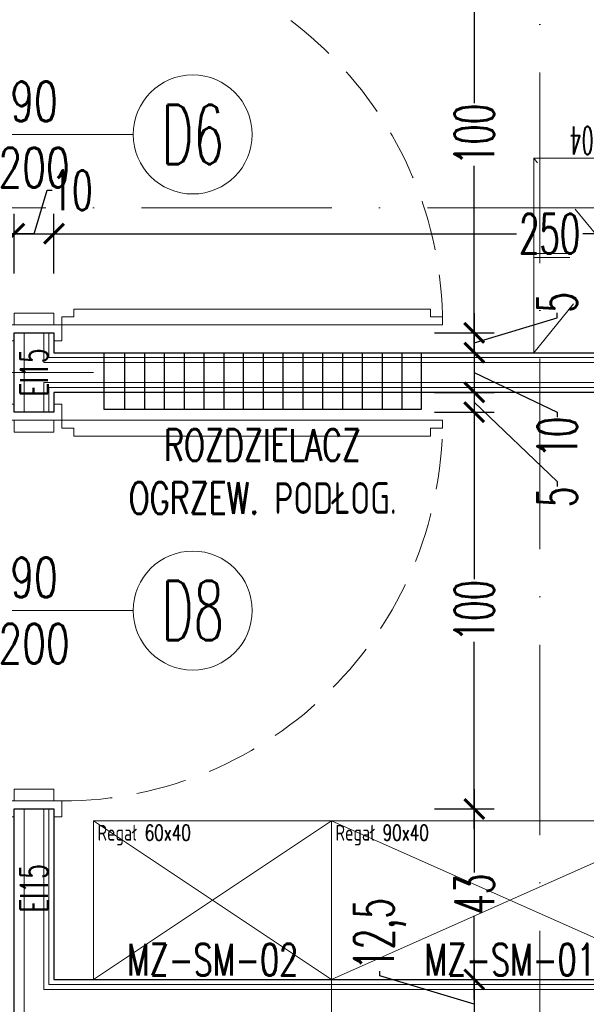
# Model space of a CAD drawing. Header units: millimetres. Extents: x -2074 to 12588, y -3630 to 101167.
# Tile 136 of 256: x 2559 to 2701, y 1516 to 1764. Entities that reach past the tile are written whole.
import ezdxf
from ezdxf.enums import TextEntityAlignment as Align

# ---------------------------------------------------------------- set-up
doc = ezdxf.new("R2010")
doc.units = ezdxf.units.MM
for name, pattern in [('ACAD_ISO10W100', [18, 12, -3, 0, -3]), ('DASHED', [19.05, 12.7, -6.35]), ('HIDDEN2', [6.175, 3.175, -3])]:
    doc.linetypes.add(name, pattern=pattern)
for name, color, linetype, lineweight in [('MultiEnergy_rozdzielacze', 8, 'Continuous', 25), ('SelinAr_BUD_drzwi okna', 7, 'Continuous', 18), ('SelinAr_BUD_drzwi okna znaczniki', 7, 'Continuous', 18), ('SelinAr_BUD_opisy ścian', 7, 'Continuous', 20), ('SelinAr_BUD_osie', 8, 'ACAD_ISO10W100', 18), ('SelinAr_BUD_wymiary', 7, 'Continuous', 18), ('SelinAr_BUD_ściany', 7, 'Continuous', 25), ('SelinAr_BUD_ściany struktura', 8, 'Continuous', 9), ('SelinAr_WYP_meble', 8, 'Continuous', 18), ('SelinAr_WYP_ppoż', 1, 'Continuous', 25)]:
    doc.layers.add(name, color=color, linetype=linetype, lineweight=lineweight)
doc.styles.add('JACEK_07', font='SIMPLEX.SHX', dxfattribs={"width": 0.7})
doc.styles.add('style1', font='romans.shx', dxfattribs={"width": 0.6})
doc.dimstyles.new('ISO-25 Ania', dxfattribs={"dimtxt": 10, "dimasz": 5, "dimexe": 5, "dimexo": 0.625, "dimtad": 0, "dimrnd": 0.01, "dimtxsty": 'style1', "dimblk": 'ARCHTICK', "dimcen": 5, "dimdle": 5, "dimadec": 0, "dimazin": 0, "dimtfac": 1, "dimtmove": 0, "dimatfit": 3, "dimldrblk": 'ARCHTICK', "dimfxl": 0, "dimarcsym": 0})

# ---------------------------------------------------------------- blocks, each defined once
blk = doc.blocks.new('fdfsdfeqweqwe')
at = {"layer": 'SelinAr_BUD_drzwi okna znaczniki', "ltscale": 0.2}
blk.add_circle((10544.64, 109215.02), 15, dxfattribs=at)
at = {"layer": 'SelinAr_BUD_drzwi okna znaczniki', "ltscale": 0.2, "style": 'style1', "width": 0.6}
blk.add_text('D6', height=15, dxfattribs=at).set_placement((10544.64, 109215.02), align=Align.MIDDLE_CENTER)
blk = doc.blocks.new('werwqrewrqw')
at = {"layer": 'SelinAr_BUD_drzwi okna znaczniki', "ltscale": 0.2}
blk.add_circle((10706.45, 109370.08), 15, dxfattribs=at)
at = {"layer": 'SelinAr_BUD_drzwi okna znaczniki', "ltscale": 0.2, "style": 'style1', "width": 0.6}
blk.add_text('D8', height=15, dxfattribs=at).set_placement((10706.45, 109370.08), align=Align.MIDDLE_CENTER)
blk = doc.blocks.new('*U619')
at = {"ltscale": 4}
blk.add_line((0, 50), (0, -2060), dxfattribs=at)
blk = doc.blocks.new('*U445')
for p, q in [((0, 0), (60, -40)), ((60, 0), (0, -40))]:
    blk.add_line(p, q)
at = {"flags": 128}
blk.add_lwpolyline([(0, 0), (60, 0), (60, -40), (0, -40)], close=True, dxfattribs=at)
at = {"style": 'JACEK_07'}
for s, insert, char_height, width, attachment_point in [('Regał 60x40', (1, -1), 4, 41.1867, 1), ('MZ-SM-02', (30, -39), 8, 60, 8)]:
    blk.add_mtext(s, dxfattribs=dict(at, insert=insert, char_height=char_height, width=width, attachment_point=attachment_point))
blk = doc.blocks.new('*U383')
for p, q in [((0, 0), (90, -40)), ((90, 0), (0, -40)), ((180, 0), (90, -40)), ((90, 0), (180, -40))]:
    blk.add_line(p, q)
at = {"flags": 128}
for points in [[(0, 0), (90, 0), (90, -40), (0, -40)], [(90, 0), (180, 0), (180, -40), (90, -40)]]:
    blk.add_lwpolyline(points, close=True, dxfattribs=at)
at = {"style": 'JACEK_07'}
for s, insert, char_height, width, attachment_point in [('Regał 90x40', (1, -1), 4, 41.1867, 1), ('Regał 90x40', (91, -1), 4, 41.1867, 1), ('MZ-SM-01', (45, -39), 8, 90, 8), ('MZ-SM-01', (135, -39), 8, 90, 8)]:
    blk.add_mtext(s, dxfattribs=dict(at, insert=insert, char_height=char_height, width=width, attachment_point=attachment_point))
blk = doc.blocks.new('*U625')
at = {"ltscale": 4}
blk.add_line((-50, 0), (1785.4, 0), dxfattribs=at)
blk = doc.blocks.new('*U431')
blk.add_lwpolyline([(96, 7), (96, 10), (94, 10), (94, 100), (96, 100), (96, 103), (98, 103), (98, 7)], close=True)
for points in [[(-2, -5), (0, -5), (0, 5), (-2, 5), (-2, 7), (2, 7), (2, 5), (2, -7), (-2, -7), (-2, -5)], [(2, 5), (5, 5), (5, -5), (2, -5)], [(98, 5), (95, 5), (95, -5), (98, -5)], [(102, -5), (100, -5), (100, 5), (102, 5), (102, 7), (98, 7), (98, 5), (98, -7), (102, -7), (102, -5)]]:
    blk.add_lwpolyline(points)
at = {"linetype": 'DASHED'}
blk.add_arc((98, 7), 96, 90, 180, dxfattribs=at)
at = {"layer": 'SelinAr_BUD_drzwi okna znaczniki'}
blk.add_lwpolyline([(50, 25), (50, -25)], dxfattribs=at)
at = {"layer": 'SelinAr_BUD_drzwi okna znaczniki', "insert": (50, 0), "char_height": 10, "width": 10, "attachment_point": 5, "rotation": 90, "style": 'JACEK_07'}
blk.add_mtext('90\\P200', dxfattribs=at)
blk = doc.blocks.new('*U446')
blk.add_lwpolyline([(4, 7), (4, 10), (6, 10), (6, 100), (4, 100), (4, 103), (2, 103), (2, 7)], close=True)
for points in [[(-2, -5), (0, -5), (0, 5), (-2, 5), (-2, 7), (2, 7), (2, 5), (2, -7), (-2, -7), (-2, -5)], [(2, 5), (5, 5), (5, -5), (2, -5)], [(98, 5), (95, 5), (95, -5), (98, -5)], [(102, -5), (100, -5), (100, 5), (102, 5), (102, 7), (98, 7), (98, 5), (98, -7), (102, -7), (102, -5)]]:
    blk.add_lwpolyline(points)
at = {"linetype": 'DASHED'}
blk.add_arc((2, 7), 96, 360, 90, dxfattribs=at)
at = {"layer": 'SelinAr_BUD_drzwi okna znaczniki'}
blk.add_lwpolyline([(50, 25), (50, -25)], dxfattribs=at)
at = {"layer": 'SelinAr_BUD_drzwi okna znaczniki', "insert": (50, 0), "char_height": 10, "width": 10, "attachment_point": 5, "rotation": 90, "style": 'JACEK_07'}
blk.add_mtext('90\\P200', dxfattribs=at)
blk = doc.blocks.new('*U430')
at = {"color": 252, "linetype": 'HIDDEN2', "lineweight": 0, "ltscale": 5}
for p, q in [((128.49, 0), (88.49, -49)), ((88.49, 0), (128.49, -49)), ((128.49, 0), (168.49, -49)), ((168.49, 0), (128.49, -49)), ((108.49, -0.5), (108.49, -48.5)), ((148.49, -0.5), (148.49, -48.5)), ((88.49, -24), (128.49, -24)), ((128.49, -24), (168.49, -24)), ((88.49, -25), (128.49, -25)), ((128.49, -25), (168.49, -25))]:
    blk.add_line(p, q, dxfattribs=at)
at = {"linetype": 'Continuous', "lineweight": 0, "flags": 128}
for points in [[(128.49, -49), (128.49, 0), (88.49, 0), (88.49, -49)], [(168.49, -49), (168.49, 0), (128.49, 0), (128.49, -49)]]:
    blk.add_lwpolyline(points, close=True, dxfattribs=at)
at = {"width": 40, "attachment_point": 1, "style": 'JACEK_07'}
for s, insert, char_height in [('{\\fArial|b0|i0|c238|p34;L}', (90.49, -2), 10), ('{\\fArial|b0|i0|c238|p34;L}', (130.49, -2), 10), ('{\\W0.88158; \\W0.5;MZ-SU-04}', (88.49, -50), 7), ('{\\W0.88158; \\W0.5;MZ-SU-04}', (128.49, -50), 7)]:
    blk.add_mtext(s, dxfattribs=dict(at, insert=insert, char_height=char_height))
blk = doc.blocks.new('_ArchTick')
at = {"color": 0, "linetype": 'ByBlock', "const_width": 0.15}
blk.add_lwpolyline([(-0.5, -0.5), (0.5, 0.5)], dxfattribs=at)
blk = doc.blocks.new('*D752')
at = {"layer": 'Defpoints', "color": 0}
for p in [(2542.16, 1547.24), (2542.16, 1432.24), (2552.16, 1357.24)]:
    blk.add_point(p, dxfattribs=at)
at = {"layer": 'SelinAr_BUD_wymiary', "color": 0, "lineweight": -2}
for p, q in [((2542.16, 1442.24), (2542.16, 1427.24)), ((2552.16, 1422.24), (2552.16, 1437.24)), ((2557.16, 1432.24), (2537.16, 1432.24)), ((2547.16, 1432.24), (2550.44, 1421.3)), ((2550.44, 1421.3), (2551.69, 1421.3))]:
    blk.add_line(p, q, dxfattribs=at)
at = {"layer": 'SelinAr_BUD_wymiary', "color": 0, "lineweight": -2, "xscale": 5, "yscale": 5, "zscale": 5, "rotation": 180}
blk.add_blockref('_ArchTick', (2542.16, 1432.24), dxfattribs=at)
at = {"layer": 'SelinAr_BUD_wymiary', "color": 0, "lineweight": -2, "xscale": 5, "yscale": 5, "zscale": 5}
blk.add_blockref('_ArchTick', (2552.16, 1432.24), dxfattribs=at)
at = {"layer": 'SelinAr_BUD_wymiary', "color": 0, "insert": (2556.74, 1421.3), "char_height": 10, "attachment_point": 5, "style": 'style1'}
blk.add_mtext('10', dxfattribs=at)
blk = doc.blocks.new('*D780')
at = {"layer": 'Defpoints', "color": 0}
for p in [(2497.16, 1790.24), (2557.16, 1710.24), (2557.16, 1685.24)]:
    blk.add_point(p, dxfattribs=at)
at = {"layer": 'SelinAr_BUD_wymiary', "color": 0, "lineweight": -2}
for p, q in [((2497.16, 1720.24), (2497.16, 1705.24)), ((2557.16, 1700.24), (2557.16, 1715.24)), ((2492.16, 1710.24), (2521.82, 1710.24)), ((2562.16, 1710.24), (2532.5, 1710.24))]:
    blk.add_line(p, q, dxfattribs=at)
at = {"layer": 'SelinAr_BUD_wymiary', "color": 0, "lineweight": -2, "xscale": 5, "yscale": 5, "zscale": 5, "rotation": 180}
blk.add_blockref('_ArchTick', (2497.16, 1710.24), dxfattribs=at)
at = {"layer": 'SelinAr_BUD_wymiary', "color": 0, "lineweight": -2, "xscale": 5, "yscale": 5, "zscale": 5}
blk.add_blockref('_ArchTick', (2557.16, 1710.24), dxfattribs=at)
at = {"layer": 'SelinAr_BUD_wymiary', "color": 0, "insert": (2527.16, 1710.24), "char_height": 10, "attachment_point": 5, "style": 'style1'}
blk.add_mtext('60', dxfattribs=at)
blk = doc.blocks.new('*D781')
at = {"layer": 'Defpoints', "color": 0}
for p in [(2567.16, 1710.24), (2557.16, 1685.24), (2567.16, 1685.24)]:
    blk.add_point(p, dxfattribs=at)
at = {"layer": 'SelinAr_BUD_wymiary', "color": 0, "lineweight": -2}
for p, q in [((2562.16, 1710.24), (2565.44, 1721.18)), ((2565.44, 1721.18), (2566.69, 1721.18)), ((2557.16, 1700.24), (2557.16, 1715.24)), ((2567.16, 1700.24), (2567.16, 1715.24)), ((2552.16, 1710.24), (2572.16, 1710.24))]:
    blk.add_line(p, q, dxfattribs=at)
at = {"layer": 'SelinAr_BUD_wymiary', "color": 0, "lineweight": -2, "xscale": 5, "yscale": 5, "zscale": 5, "rotation": 180}
blk.add_blockref('_ArchTick', (2557.16, 1710.24), dxfattribs=at)
at = {"layer": 'SelinAr_BUD_wymiary', "color": 0, "lineweight": -2, "xscale": 5, "yscale": 5, "zscale": 5}
blk.add_blockref('_ArchTick', (2567.16, 1710.24), dxfattribs=at)
at = {"layer": 'SelinAr_BUD_wymiary', "color": 0, "insert": (2571.74, 1721.18), "char_height": 10, "attachment_point": 5, "style": 'style1'}
blk.add_mtext('10', dxfattribs=at)
blk = doc.blocks.new('*D782')
at = {"layer": 'Defpoints', "color": 0}
for p in [(2817.16, 1710.24), (2567.16, 1685.24), (2817.16, 1680.24)]:
    blk.add_point(p, dxfattribs=at)
at = {"layer": 'SelinAr_BUD_wymiary', "color": 0, "lineweight": -2}
for p, q in [((2567.16, 1700.24), (2567.16, 1715.24)), ((2817.16, 1700.24), (2817.16, 1715.24)), ((2562.16, 1710.24), (2683.82, 1710.24)), ((2822.16, 1710.24), (2700.5, 1710.24))]:
    blk.add_line(p, q, dxfattribs=at)
at = {"layer": 'SelinAr_BUD_wymiary', "color": 0, "lineweight": -2, "xscale": 5, "yscale": 5, "zscale": 5, "rotation": 180}
blk.add_blockref('_ArchTick', (2567.16, 1710.24), dxfattribs=at)
at = {"layer": 'SelinAr_BUD_wymiary', "color": 0, "lineweight": -2, "xscale": 5, "yscale": 5, "zscale": 5}
blk.add_blockref('_ArchTick', (2817.16, 1710.24), dxfattribs=at)
at = {"layer": 'SelinAr_BUD_wymiary', "color": 0, "insert": (2692.16, 1710.24), "char_height": 10, "attachment_point": 5, "style": 'style1'}
blk.add_mtext('250', dxfattribs=at)
blk = doc.blocks.new('*D797')
at = {"layer": 'Defpoints', "color": 0}
for p in [(2567.16, 1785.24), (2567.16, 1685.24), (2673.16, 1685.24)]:
    blk.add_point(p, dxfattribs=at)
at = {"layer": 'SelinAr_BUD_wymiary', "color": 0, "lineweight": -2}
for p, q in [((2673.16, 1790.24), (2673.16, 1743.15)), ((2663.16, 1785.24), (2678.16, 1785.24)), ((2673.16, 1680.24), (2673.16, 1727.33)), ((2663.16, 1685.24), (2678.16, 1685.24))]:
    blk.add_line(p, q, dxfattribs=at)
at = {"layer": 'SelinAr_BUD_wymiary', "color": 0, "lineweight": -2, "xscale": 5, "yscale": 5, "zscale": 5}
for p, rotation in [((2673.16, 1785.24), 90), ((2673.16, 1685.24), 270)]:
    blk.add_blockref('_ArchTick', p, dxfattribs=dict(at, rotation=rotation))
at = {"layer": 'SelinAr_BUD_wymiary', "color": 0, "insert": (2673.16, 1735.24), "char_height": 10, "attachment_point": 5, "rotation": 90, "style": 'style1'}
blk.add_mtext('100', dxfattribs=at)
blk = doc.blocks.new('*D798')
at = {"layer": 'Defpoints', "color": 0}
for p in [(2567.16, 1685.24), (2567.16, 1680.24), (2673.16, 1680.24)]:
    blk.add_point(p, dxfattribs=at)
at = {"layer": 'SelinAr_BUD_wymiary', "color": 0, "lineweight": -2}
for p, q in [((2673.16, 1690.24), (2673.16, 1675.24)), ((2694.09, 1689.02), (2694.09, 1690.27)), ((2673.16, 1682.74), (2694.09, 1689.02)), ((2663.16, 1685.24), (2678.16, 1685.24)), ((2663.16, 1680.24), (2678.16, 1680.24))]:
    blk.add_line(p, q, dxfattribs=at)
at = {"layer": 'SelinAr_BUD_wymiary', "color": 0, "lineweight": -2, "xscale": 5, "yscale": 5, "zscale": 5}
for p, rotation in [((2673.16, 1685.24), 90), ((2673.16, 1680.24), 270)]:
    blk.add_blockref('_ArchTick', p, dxfattribs=dict(at, rotation=rotation))
at = {"layer": 'SelinAr_BUD_wymiary', "color": 0, "insert": (2694.09, 1692.9), "char_height": 10, "attachment_point": 5, "rotation": 90, "style": 'style1'}
blk.add_mtext('5', dxfattribs=at)
blk = doc.blocks.new('*D799')
at = {"layer": 'Defpoints', "color": 0}
for p in [(2567.16, 1680.24), (2567.16, 1670.24), (2673.16, 1670.24)]:
    blk.add_point(p, dxfattribs=at)
at = {"layer": 'SelinAr_BUD_wymiary', "color": 0, "lineweight": -2}
for p, q in [((2673.16, 1685.24), (2673.16, 1665.24)), ((2663.16, 1680.24), (2678.16, 1680.24)), ((2673.16, 1675.24), (2694.09, 1665.27)), ((2663.16, 1670.24), (2678.16, 1670.24)), ((2694.09, 1665.27), (2694.09, 1664.02))]:
    blk.add_line(p, q, dxfattribs=at)
at = {"layer": 'SelinAr_BUD_wymiary', "color": 0, "lineweight": -2, "xscale": 5, "yscale": 5, "zscale": 5}
for p, rotation in [((2673.16, 1680.24), 90), ((2673.16, 1670.24), 270)]:
    blk.add_blockref('_ArchTick', p, dxfattribs=dict(at, rotation=rotation))
at = {"layer": 'SelinAr_BUD_wymiary', "color": 0, "insert": (2694.09, 1658.97), "char_height": 10, "attachment_point": 5, "rotation": 90, "style": 'style1'}
blk.add_mtext('10', dxfattribs=at)
blk = doc.blocks.new('*D800')
at = {"layer": 'Defpoints', "color": 0}
for p in [(2567.16, 1670.24), (2567.16, 1665.24), (2673.16, 1665.24)]:
    blk.add_point(p, dxfattribs=at)
at = {"layer": 'SelinAr_BUD_wymiary', "color": 0, "lineweight": -2}
for p, q in [((2673.16, 1675.24), (2673.16, 1660.24)), ((2663.16, 1670.24), (2678.16, 1670.24)), ((2673.16, 1667.74), (2694.09, 1647.77)), ((2663.16, 1665.24), (2678.16, 1665.24)), ((2694.09, 1647.77), (2694.09, 1646.52))]:
    blk.add_line(p, q, dxfattribs=at)
at = {"layer": 'SelinAr_BUD_wymiary', "color": 0, "lineweight": -2, "xscale": 5, "yscale": 5, "zscale": 5}
for p, rotation in [((2673.16, 1670.24), 90), ((2673.16, 1665.24), 270)]:
    blk.add_blockref('_ArchTick', p, dxfattribs=dict(at, rotation=rotation))
at = {"layer": 'SelinAr_BUD_wymiary', "color": 0, "insert": (2694.09, 1643.9), "char_height": 10, "attachment_point": 5, "rotation": 90, "style": 'style1'}
blk.add_mtext('5', dxfattribs=at)
blk = doc.blocks.new('*D801')
at = {"layer": 'Defpoints', "color": 0}
for p in [(2567.16, 1665.24), (2567.16, 1565.24), (2673.16, 1565.24)]:
    blk.add_point(p, dxfattribs=at)
at = {"layer": 'SelinAr_BUD_wymiary', "color": 0, "lineweight": -2}
for p, q in [((2673.16, 1670.24), (2673.16, 1623.15)), ((2663.16, 1665.24), (2678.16, 1665.24)), ((2673.16, 1560.24), (2673.16, 1607.33)), ((2663.16, 1565.24), (2678.16, 1565.24))]:
    blk.add_line(p, q, dxfattribs=at)
at = {"layer": 'SelinAr_BUD_wymiary', "color": 0, "lineweight": -2, "xscale": 5, "yscale": 5, "zscale": 5}
for p, rotation in [((2673.16, 1665.24), 90), ((2673.16, 1565.24), 270)]:
    blk.add_blockref('_ArchTick', p, dxfattribs=dict(at, rotation=rotation))
at = {"layer": 'SelinAr_BUD_wymiary', "color": 0, "insert": (2673.16, 1615.24), "char_height": 10, "attachment_point": 5, "rotation": 90, "style": 'style1'}
blk.add_mtext('100', dxfattribs=at)
blk = doc.blocks.new('*D802')
at = {"layer": 'Defpoints', "color": 0}
for p in [(2567.16, 1565.24), (2567.16, 1522.24), (2673.16, 1522.24)]:
    blk.add_point(p, dxfattribs=at)
at = {"layer": 'SelinAr_BUD_wymiary', "color": 0, "lineweight": -2}
for p, q in [((2673.16, 1570.24), (2673.16, 1549.22)), ((2663.16, 1565.24), (2678.16, 1565.24)), ((2673.16, 1517.24), (2673.16, 1538.26)), ((2663.16, 1522.24), (2678.16, 1522.24))]:
    blk.add_line(p, q, dxfattribs=at)
at = {"layer": 'SelinAr_BUD_wymiary', "color": 0, "lineweight": -2, "xscale": 5, "yscale": 5, "zscale": 5}
for p, rotation in [((2673.16, 1565.24), 90), ((2673.16, 1522.24), 270)]:
    blk.add_blockref('_ArchTick', p, dxfattribs=dict(at, rotation=rotation))
at = {"layer": 'SelinAr_BUD_wymiary', "color": 0, "insert": (2673.16, 1543.74), "char_height": 10, "attachment_point": 5, "rotation": 90, "style": 'style1'}
blk.add_mtext('43', dxfattribs=at)
blk = doc.blocks.new('*D803')
at = {"layer": 'Defpoints', "color": 0}
for p in [(2567.16, 1522.24), (2673.16, 1509.74), (2797.16, 1509.74)]:
    blk.add_point(p, dxfattribs=at)
at = {"layer": 'SelinAr_BUD_wymiary', "color": 0, "lineweight": -2}
for p, q in [((2673.16, 1527.24), (2673.16, 1504.74)), ((2649.36, 1523.13), (2649.36, 1524.38)), ((2673.16, 1515.99), (2649.36, 1523.13)), ((2663.16, 1522.24), (2678.16, 1522.24)), ((2683.16, 1509.74), (2668.16, 1509.74))]:
    blk.add_line(p, q, dxfattribs=at)
at = {"layer": 'SelinAr_BUD_wymiary', "color": 0, "lineweight": -2, "xscale": 5, "yscale": 5, "zscale": 5}
for p, rotation in [((2673.16, 1522.24), 90), ((2673.16, 1509.74), 270)]:
    blk.add_blockref('_ArchTick', p, dxfattribs=dict(at, rotation=rotation))
at = {"layer": 'SelinAr_BUD_wymiary', "color": 0, "insert": (2649.36, 1533.72), "char_height": 10, "attachment_point": 5, "rotation": 90, "style": 'style1'}
blk.add_mtext('12,5', dxfattribs=at)
blk = doc.blocks.new('*D813')
at = {"layer": 'Defpoints', "color": 0}
for p in [(2567.16, 1785.24), (2472.16, 1685.24), (2557.16, 1685.24)]:
    blk.add_point(p, dxfattribs=at)
at = {"layer": 'SelinAr_BUD_wymiary', "color": 0, "lineweight": -2}
for p, q in [((2472.16, 1790.24), (2472.16, 1743.15)), ((2482.16, 1785.24), (2467.16, 1785.24)), ((2472.16, 1680.24), (2472.16, 1727.33)), ((2482.16, 1685.24), (2467.16, 1685.24))]:
    blk.add_line(p, q, dxfattribs=at)
at = {"layer": 'SelinAr_BUD_wymiary', "color": 0, "lineweight": -2, "xscale": 5, "yscale": 5, "zscale": 5}
for p, rotation in [((2472.16, 1785.24), 90), ((2472.16, 1685.24), 270)]:
    blk.add_blockref('_ArchTick', p, dxfattribs=dict(at, rotation=rotation))
at = {"layer": 'SelinAr_BUD_wymiary', "color": 0, "insert": (2472.16, 1735.24), "char_height": 10, "attachment_point": 5, "rotation": 90, "style": 'style1'}
blk.add_mtext('100', dxfattribs=at)

msp = doc.modelspace()

# ---------------------------------------------------------------- linework, layer by layer
at = {"layer": 'MultiEnergy_rozdzielacze'}
msp.add_lwpolyline([(2579.798, 1680.241), (2659.798, 1680.241), (2659.798, 1665.941), (2579.798, 1665.941)], close=True, dxfattribs=at)
for points in [[(2584.989, 1680.241), (2584.989, 1665.941)], [(2589.989, 1680.241), (2589.989, 1665.941)], [(2594.989, 1680.241), (2594.989, 1665.941)], [(2599.989, 1680.241), (2599.989, 1665.941)], [(2604.989, 1680.241), (2604.989, 1665.941)], [(2609.989, 1680.241), (2609.989, 1665.941)], [(2614.894, 1680.241), (2614.894, 1665.941)], [(2619.894, 1680.241), (2619.894, 1665.941)], [(2624.894, 1680.241), (2624.894, 1665.941)], [(2629.894, 1680.241), (2629.894, 1665.941)], [(2634.894, 1680.241), (2634.894, 1665.941)], [(2639.894, 1680.241), (2639.894, 1665.941)], [(2644.894, 1680.241), (2644.894, 1665.941)], [(2649.894, 1680.241), (2649.894, 1665.941)], [(2654.894, 1680.241), (2654.894, 1665.941)]]:
    msp.add_lwpolyline(points, dxfattribs=at)
at = {"layer": 'SelinAr_BUD_opisy ścian'}
for points in [[(2577.157, 1675.241), (2567.157, 1675.241), (2557.157, 1675.241), (2547.157, 1675.241)], [(2637.157, 1532.241), (2637.157, 1522.241), (2637.157, 1509.741), (2637.157, 1499.741)]]:
    msp.add_lwpolyline(points, dxfattribs=at)
at = {"layer": 'SelinAr_BUD_ściany'}
msp.add_lwpolyline([(2202.157, 1357.241), (2557.157, 1357.241), (2557.157, 1565.241), (2567.157, 1565.241), (2567.157, 1522.241), (2817.157, 1522.241), (2817.157, 1670.241), (2567.157, 1670.241), (2567.157, 1665.241), (2557.157, 1665.241), (2557.157, 1685.241), (2567.157, 1685.241), (2567.157, 1680.241), (2817.157, 1680.241), (2817.157, 1860.241)], dxfattribs=at)
at = {"layer": 'SelinAr_BUD_ściany struktura'}
for points in [[(2564.657, 1685.241), (2564.657, 1677.741), (2819.657, 1677.741), (2819.657, 1860.241)], [(2818.407, 1860.241), (2818.407, 1678.991), (2565.907, 1678.991), (2565.907, 1685.241)], [(2559.657, 1665.241), (2559.657, 1685.241)], [(2564.657, 1565.241), (2564.657, 1519.741), (2819.657, 1519.741), (2819.657, 1672.741), (2564.657, 1672.741), (2564.657, 1665.241)], [(2565.907, 1565.241), (2565.907, 1520.991), (2818.407, 1520.991), (2818.407, 1671.491), (2565.907, 1671.491), (2565.907, 1665.241)], [(2559.657, 1565.241), (2559.657, 1354.741), (2199.657, 1354.741), (2199.657, 1614.741), (2194.657, 1614.741), (2194.657, 1454.741), (2114.657, 1454.741), (2114.657, 1449.741), (2194.657, 1449.741), (2194.657, 1354.741), (2103.157, 1354.741)]]:
    msp.add_lwpolyline(points, dxfattribs=at)

# ---------------------------------------------------------------- block references
at = {"layer": 'SelinAr_BUD_drzwi okna', "linetype": 'Continuous', "lineweight": 18, "rotation": 269.9999999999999}
for name, p in [('*U431', (2562.157, 1785.241)), ('*U446', (2562.157, 1665.241))]:
    msp.add_blockref(name, p, dxfattribs=at)
at = {"layer": 'SelinAr_BUD_drzwi okna znaczniki'}
for name, p in [('fdfsdfeqweqwe', (-7942.486, -107479.777)), ('werwqrewrqw', (-8104.289, -107754.835))]:
    msp.add_blockref(name, p, dxfattribs=at)
at = {"layer": 'SelinAr_BUD_osie'}
for name, p in [('*U619', (2689.657, 2349.741)), ('*U625', (1701.957, 1716.741))]:
    msp.add_blockref(name, p, dxfattribs=at)
at = {"layer": 'SelinAr_WYP_meble', "rotation": 180}
msp.add_blockref('*U430', (2856.645, 1680.241), dxfattribs=at)
at = {"layer": 'SelinAr_WYP_meble'}
for name, p in [('*U445', (2577.157, 1562.241)), ('*U383', (2637.157, 1562.241))]:
    msp.add_blockref(name, p, dxfattribs=at)

# ---------------------------------------------------------------- texts
at = {"layer": 'MultiEnergy_rozdzielacze', "insert": (2619.798, 1660.941), "char_height": 8, "width": 128.39117, "attachment_point": 2, "style": 'JACEK_07'}
msp.add_mtext('\\pt48;ROZDZIELACZ \\POGRZEW. PODŁOG.', dxfattribs=at)
at = {"layer": 'SelinAr_WYP_ppoż', "style": 'style1', "width": 0.6}
for p in [(2562.157, 1675.241), (2562.157, 1545.241)]:
    msp.add_text('EI15', height=7, rotation=90, dxfattribs=at).set_placement(p, align=Align.MIDDLE_CENTER)

# ---------------------------------------------------------------- dimensions: what is measured, and where the dimension line sits
at = {"layer": 'SelinAr_BUD_wymiary'}
for base, p1, p2, picture, middle in [((2472.157, 1685.241), (2567.157, 1785.241), (2557.157, 1685.241), '*D813', (2472.157, 1735.241)), ((2673.157, 1685.241), (2567.157, 1785.241), (2567.157, 1685.241), '*D797', (2673.157, 1735.241)), ((2673.157, 1680.241), (2567.157, 1685.241), (2567.157, 1680.241), '*D798', (2694.094, 1690.897)), ((2673.157, 1565.241), (2567.157, 1665.241), (2567.157, 1565.241), '*D801', (2673.157, 1615.241)), ((2673.157, 1522.241), (2567.157, 1565.241), (2567.157, 1522.241), '*D802', (2673.157, 1543.741)), ((2673.157, 1509.741), (2567.157, 1522.241), (2797.157, 1509.741), '*D803', (2649.362, 1525.005))]:
    dim = msp.add_linear_dim(base=base, p1=p1, p2=p2, angle=90, dimstyle='ISO-25 Ania', override={"dimtmove": 1, "dimfxl": 10, "dimarcsym": 2}, dxfattribs=at)
    dim.commit()
    dim.dimension.update_dxf_attribs({"geometry": picture, "text_midpoint": middle})
for base, p1, p2, picture, middle in [((2557.157, 1710.241), (2497.157, 1790.241), (2557.157, 1685.241), '*D780', (2527.157, 1710.241)), ((2567.157, 1710.241), (2557.157, 1685.241), (2567.157, 1685.241), '*D781', (2567.313, 1721.179)), ((2817.157, 1710.241), (2567.157, 1685.241), (2817.157, 1680.241), '*D782', (2692.157, 1710.241)), ((2542.157, 1432.241), (2552.157, 1357.241), (2542.157, 1547.241), '*D752', (2552.313, 1421.304))]:
    dim = msp.add_linear_dim(base=base, p1=p1, p2=p2, dimstyle='ISO-25 Ania', override={"dimtmove": 1, "dimfxl": 10, "dimarcsym": 2}, dxfattribs=at)
    dim.commit()
    dim.dimension.update_dxf_attribs({"geometry": picture, "text_midpoint": middle})
for base, p1, p2, picture, middle in [((2673.157, 1670.241), (2567.157, 1680.241), (2567.157, 1670.241), '*D799', (2694.094, 1663.397)), ((2673.157, 1665.241), (2567.157, 1670.241), (2567.157, 1665.241), '*D800', (2694.094, 1645.897))]:
    dim = msp.add_linear_dim(base=base, p1=p1, p2=p2, angle=90, dimstyle='ISO-25 Ania', override={"dimtmove": 1, "dimfxl": 10, "dimarcsym": 2}, dxfattribs=at)
    dim.commit()
    dim.dimension.update_dxf_attribs({"geometry": picture, "text_midpoint": middle, "dimtype": 160})

doc.saveas('drawing.dxf')
